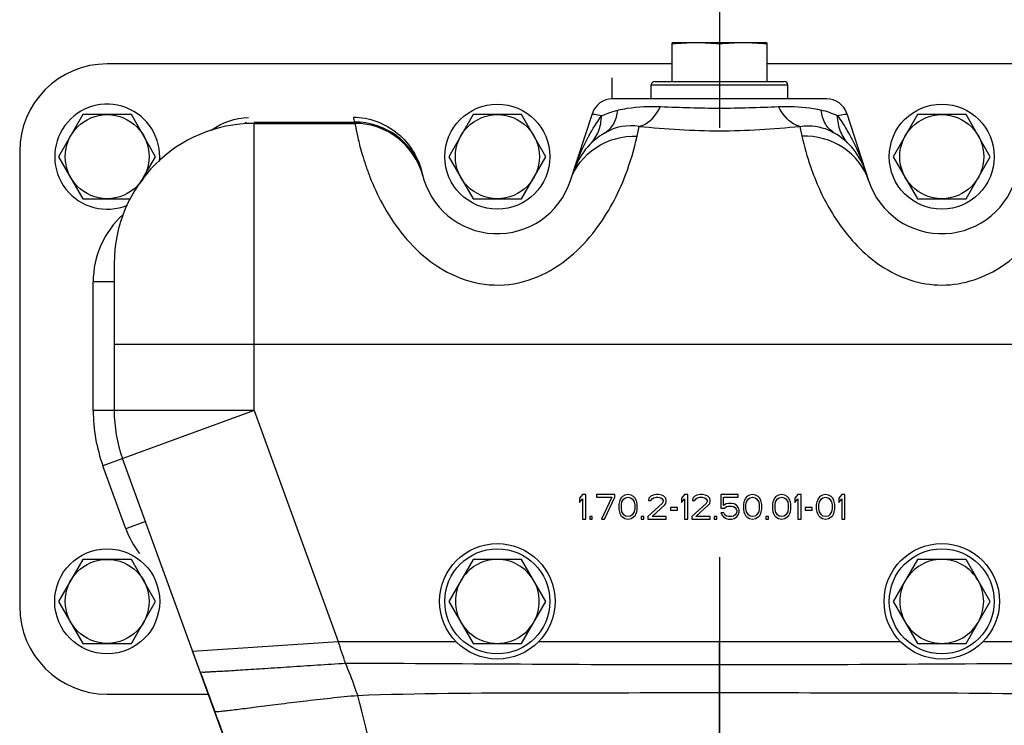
# Model space of a CAD drawing. Header units: millimetres. Extents: x 0 to 1189, y 0 to 841.
# Tile 197 of 217: x 978.99 to 990.25, y 564.41 to 572.47. Entities that reach past the tile are written whole.
import ezdxf

# ---------------------------------------------------------------- set-up
doc = ezdxf.new("R2010")
doc.units = ezdxf.units.MM
doc.header["$LTSCALE"] = 65.395
doc.linetypes.add('CENTER', pattern=[0.6, 0.375, -0.075, 0.075, -0.075])
for name, color, linetype in [('1707_125001_01_PBL602', 7, 'CONTINUOUS'), ('1907_734000_04_SIMPLE1_C_ABL862', 7, 'CONTINUOUS'), ('1907_734000_04_SIMPLE1_T1_C_PBL863', 7, 'CONTINUOUS'), ('1947_122000_06_SIMPLE1_B_ABL639', 7, 'CONTINUOUS'), ('1947_122000_06_SIMPLE1_T1_B_PBL640', 7, 'CONTINUOUS'), ('32007_040000_TLKGS_KS_V_ABL852', 7, 'CONTINUOUS'), ('32007_041000_TLKGS_KS_V_ABL853', 7, 'CONTINUOUS'), ('32087_000000_TLKGS_MARKETING_ABL636', 7, 'CONTINUOUS'), ('32087_030000_TLKGS_V_ABL637', 7, 'CONTINUOUS'), ('32087_100000_TLKGS_V_ABL638', 7, 'CONTINUOUS'), ('8M32E_GENSET_VERROHRUNG_ABL518', 7, 'CONTINUOUS'), ('D910-G1A_PBL660', 7, 'CONTINUOUS'), ('D931_1-M16X170_PBL650', 7, 'CONTINUOUS'), ('D931_1-M16X170_PBL651', 7, 'CONTINUOUS'), ('D933-M16X40_PBL649', 7, 'CONTINUOUS'), ('D933-M16X40_PBL657', 7, 'CONTINUOUS'), ('D933-M16X40_PBL658', 7, 'CONTINUOUS'), ('D933-M16X40_PBL659', 7, 'CONTINUOUS'), ('links_3_VBL515', 7, 'CONTINUOUS'), ('N6003-17X30-5_PBL2187', 7, 'CONTINUOUS'), ('N6003-17X30-5_PBL2188', 7, 'CONTINUOUS'), ('N6003-17X30-5_PBL2189', 7, 'CONTINUOUS'), ('N6003-17X30-5_PBL2192', 7, 'CONTINUOUS'), ('N6003-18_5X30-8_PBL2190', 7, 'CONTINUOUS'), ('N6003-18_5X30-8_PBL2191', 7, 'CONTINUOUS')]:
    doc.layers.add(name, color=color, linetype=linetype)

# ---------------------------------------------------------------- blocks, each defined once
blk = doc.blocks.new('1707_125001_01_PBL602', base_point=(986.096, 565.681))
at = {"layer": '1707_125001_01_PBL602', "color": 9, "linetype": 'Continuous'}
for p, q in [((985.767, 571.561), (985.767, 571.801)), ((981.673, 571.296), (982.819, 571.296)), ((981.673, 568), (981.673, 571.281)), ((986.05, 571.135), (986.075, 571.247)), ((987.91, 571.247), (987.935, 571.135)), ((980.073, 569.47), (979.833, 569.47)), ((979.833, 568), (979.833, 569.47)), ((980.073, 568.761), (991.473, 568.761)), ((981.673, 568), (979.833, 568)), ((981.673, 568), (979.943, 567.371)), ((981.673, 568), (982.633, 565.361)), ((980.206, 566.65), (979.943, 567.371)), ((980.431, 566.733), (980.206, 566.65)), ((980.97, 565.251), (982.633, 565.361)), ((982.633, 565.361), (983.979, 565.361)), ((984.926, 565.361), (989.059, 565.361)), ((986.993, 560.441), (986.993, 565.361)), ((990.006, 565.361), (991.352, 565.361)), ((981.22, 564.565), (981.224, 564.561))]:
    blk.add_line(p, q, dxfattribs=at)
at = {"layer": '1707_125001_01_PBL602', "color": 7, "linetype": 'Continuous'}
for p, q in [((988.218, 571.561), (985.767, 571.561)), ((985.289, 570.629), (985.539, 571.395)), ((988.446, 571.395), (988.696, 570.629)), ((981.673, 571.281), (982.826, 571.281)), ((983.594, 570.708), (983.597, 570.695)), ((983.6, 570.681), (983.6, 570.681)), ((980.073, 569.681), (980.073, 568)), ((982.211, 561.844), (980.169, 567.453)), ((985.428, 567.041), (985.393, 566.999)), ((985.463, 567.041), (985.428, 567.041)), ((985.463, 566.761), (985.463, 567.041)), ((985.795, 567.041), (985.585, 567.041)), ((985.585, 567.041), (985.585, 567.011)), ((985.795, 567.011), (985.795, 567.041)), ((985.912, 567.035), (985.883, 567.017)), ((985.947, 567.041), (985.912, 567.035)), ((985.982, 567.035), (985.947, 567.041)), ((986.011, 567.017), (985.982, 567.035)), ((986.233, 567.035), (986.209, 567.023)), ((986.273, 567.041), (986.233, 567.035)), ((986.297, 567.041), (986.273, 567.041)), ((986.332, 567.035), (986.297, 567.041)), ((986.355, 567.023), (986.332, 567.035)), ((986.594, 567.041), (986.559, 566.999)), ((986.629, 567.041), (986.594, 567.041)), ((986.629, 566.761), (986.629, 567.041)), ((986.734, 567.035), (986.711, 567.023)), ((986.775, 567.041), (986.734, 567.035)), ((986.798, 567.041), (986.775, 567.041)), ((986.833, 567.035), (986.798, 567.041)), ((986.857, 567.023), (986.833, 567.035)), ((987.207, 567.041), (987.008, 567.041)), ((987.008, 567.041), (987.008, 566.886)), ((987.207, 567.011), (987.207, 567.041)), ((987.335, 567.035), (987.306, 567.017)), ((987.37, 567.041), (987.335, 567.035)), ((987.405, 567.035), (987.37, 567.041)), ((987.434, 567.017), (987.405, 567.035)), ((987.668, 567.035), (987.638, 567.017)), ((987.703, 567.041), (987.668, 567.035)), ((987.738, 567.035), (987.703, 567.041)), ((987.767, 567.017), (987.738, 567.035)), ((987.889, 567.041), (987.854, 566.999)), ((987.924, 567.041), (987.889, 567.041)), ((987.924, 566.761), (987.924, 567.041)), ((988.169, 567.035), (988.14, 567.017)), ((988.204, 567.041), (988.169, 567.035)), ((988.239, 567.035), (988.204, 567.041)), ((988.268, 567.017), (988.239, 567.035)), ((988.391, 567.041), (988.356, 566.999)), ((988.426, 567.041), (988.391, 567.041)), ((988.426, 566.761), (988.426, 567.041)), ((985.393, 566.999), (985.393, 566.951)), ((985.393, 566.951), (985.428, 566.993)), ((985.428, 566.993), (985.428, 566.761)), ((985.585, 567.011), (985.76, 567.011)), ((985.76, 567.011), (985.643, 566.761)), ((985.678, 566.761), (985.795, 567.011)), ((985.848, 566.957), (985.842, 566.928)), ((985.842, 566.928), (985.842, 566.874)), ((985.853, 566.975), (985.848, 566.957)), ((985.865, 566.999), (985.853, 566.975)), ((985.883, 567.017), (985.865, 566.999)), ((985.871, 566.922), (985.877, 566.957)), ((985.871, 566.88), (985.871, 566.922)), ((985.877, 566.957), (985.9, 566.993)), ((985.9, 566.993), (985.918, 567.005)), ((985.918, 567.005), (985.947, 567.011)), ((985.947, 567.011), (985.976, 567.005)), ((985.976, 567.005), (985.993, 566.993)), ((985.993, 566.993), (986.017, 566.957)), ((986.028, 566.999), (986.011, 567.017)), ((986.017, 566.957), (986.023, 566.922)), ((986.023, 566.922), (986.023, 566.88)), ((986.04, 566.975), (986.028, 566.999)), ((986.046, 566.957), (986.04, 566.975)), ((986.052, 566.928), (986.046, 566.957)), ((986.052, 566.874), (986.052, 566.928)), ((986.338, 566.939), (986.174, 566.791)), ((986.186, 566.999), (986.18, 566.975)), ((986.18, 566.975), (986.209, 566.975)), ((986.209, 567.023), (986.186, 566.999)), ((986.209, 566.975), (986.221, 566.993)), ((986.221, 566.993), (986.238, 567.005)), ((986.221, 566.791), (986.367, 566.922)), ((986.238, 567.005), (986.268, 567.011)), ((986.268, 567.011), (986.291, 567.011)), ((986.291, 567.011), (986.32, 567.005)), ((986.32, 567.005), (986.338, 566.993)), ((986.338, 566.993), (986.349, 566.975)), ((986.349, 566.963), (986.338, 566.939)), ((986.349, 566.975), (986.349, 566.963)), ((986.378, 566.999), (986.355, 567.023)), ((986.367, 566.922), (986.378, 566.939)), ((986.384, 566.975), (986.378, 566.999)), ((986.378, 566.939), (986.384, 566.963)), ((986.384, 566.963), (986.384, 566.975)), ((986.559, 566.999), (986.559, 566.951)), ((986.559, 566.951), (986.594, 566.993)), ((986.594, 566.993), (986.594, 566.761)), ((986.839, 566.939), (986.676, 566.791)), ((986.688, 566.999), (986.682, 566.975)), ((986.682, 566.975), (986.711, 566.975)), ((986.711, 567.023), (986.688, 566.999)), ((986.711, 566.975), (986.723, 566.993)), ((986.723, 566.993), (986.74, 567.005)), ((986.723, 566.791), (986.868, 566.922)), ((986.74, 567.005), (986.769, 567.011)), ((986.769, 567.011), (986.793, 567.011)), ((986.793, 567.011), (986.822, 567.005)), ((986.822, 567.005), (986.839, 566.993)), ((986.839, 566.993), (986.851, 566.975)), ((986.851, 566.963), (986.839, 566.939)), ((986.851, 566.975), (986.851, 566.963)), ((986.88, 566.999), (986.857, 567.023)), ((986.868, 566.922), (986.88, 566.939)), ((986.886, 566.975), (986.88, 566.999)), ((986.88, 566.939), (986.886, 566.963)), ((986.886, 566.963), (986.886, 566.975)), ((987.038, 567.011), (987.207, 567.011)), ((987.038, 566.916), (987.038, 567.011)), ((987.067, 566.934), (987.038, 566.916)), ((987.096, 566.939), (987.067, 566.934)), ((987.131, 566.939), (987.096, 566.939)), ((987.16, 566.934), (987.131, 566.939)), ((987.189, 566.916), (987.16, 566.934)), ((987.207, 566.892), (987.189, 566.916)), ((987.271, 566.957), (987.265, 566.928)), ((987.265, 566.928), (987.265, 566.874)), ((987.277, 566.975), (987.271, 566.957)), ((987.288, 566.999), (987.277, 566.975)), ((987.306, 567.017), (987.288, 566.999)), ((987.294, 566.922), (987.3, 566.957)), ((987.294, 566.88), (987.294, 566.922)), ((987.3, 566.957), (987.323, 566.993)), ((987.323, 566.993), (987.341, 567.005)), ((987.341, 567.005), (987.37, 567.011)), ((987.37, 567.011), (987.399, 567.005)), ((987.399, 567.005), (987.417, 566.993)), ((987.417, 566.993), (987.44, 566.957)), ((987.452, 566.999), (987.434, 567.017)), ((987.44, 566.957), (987.446, 566.922)), ((987.446, 566.922), (987.446, 566.88)), ((987.463, 566.975), (987.452, 566.999)), ((987.469, 566.957), (987.463, 566.975)), ((987.475, 566.928), (987.469, 566.957)), ((987.475, 566.874), (987.475, 566.928)), ((987.603, 566.957), (987.598, 566.928)), ((987.598, 566.928), (987.598, 566.874)), ((987.609, 566.975), (987.603, 566.957)), ((987.621, 566.999), (987.609, 566.975)), ((987.638, 567.017), (987.621, 566.999)), ((987.627, 566.922), (987.633, 566.957)), ((987.627, 566.88), (987.627, 566.922)), ((987.633, 566.957), (987.656, 566.993)), ((987.656, 566.993), (987.673, 567.005)), ((987.673, 567.005), (987.703, 567.011)), ((987.703, 567.011), (987.732, 567.005)), ((987.732, 567.005), (987.749, 566.993)), ((987.749, 566.993), (987.773, 566.957)), ((987.784, 566.999), (987.767, 567.017)), ((987.773, 566.957), (987.778, 566.922)), ((987.778, 566.922), (987.778, 566.88)), ((987.796, 566.975), (987.784, 566.999)), ((987.802, 566.957), (987.796, 566.975)), ((987.808, 566.928), (987.802, 566.957)), ((987.808, 566.874), (987.808, 566.928)), ((987.854, 566.999), (987.854, 566.951)), ((987.854, 566.951), (987.889, 566.993)), ((987.889, 566.993), (987.889, 566.761)), ((988.105, 566.957), (988.099, 566.928)), ((988.099, 566.928), (988.099, 566.874)), ((988.111, 566.975), (988.105, 566.957)), ((988.123, 566.999), (988.111, 566.975)), ((988.14, 567.017), (988.123, 566.999)), ((988.128, 566.922), (988.134, 566.957)), ((988.128, 566.88), (988.128, 566.922)), ((988.134, 566.957), (988.158, 566.993)), ((988.158, 566.993), (988.175, 567.005)), ((988.175, 567.005), (988.204, 567.011)), ((988.204, 567.011), (988.233, 567.005)), ((988.233, 567.005), (988.251, 566.993)), ((988.251, 566.993), (988.274, 566.957)), ((988.286, 566.999), (988.268, 567.017)), ((988.274, 566.957), (988.28, 566.922)), ((988.28, 566.922), (988.28, 566.88)), ((988.298, 566.975), (988.286, 566.999)), ((988.303, 566.957), (988.298, 566.975)), ((988.309, 566.928), (988.303, 566.957)), ((988.309, 566.874), (988.309, 566.928)), ((988.356, 566.999), (988.356, 566.951)), ((988.356, 566.951), (988.391, 566.993)), ((988.391, 566.993), (988.391, 566.761)), ((985.842, 566.874), (985.848, 566.844)), ((985.848, 566.844), (985.853, 566.826)), ((985.853, 566.826), (985.865, 566.802)), ((985.865, 566.802), (985.883, 566.785)), ((985.877, 566.844), (985.871, 566.88)), ((985.9, 566.808), (985.877, 566.844)), ((985.918, 566.796), (985.9, 566.808)), ((985.993, 566.808), (985.976, 566.796)), ((986.017, 566.844), (985.993, 566.808)), ((986.011, 566.785), (986.028, 566.802)), ((986.023, 566.88), (986.017, 566.844)), ((986.028, 566.802), (986.04, 566.826)), ((986.04, 566.826), (986.046, 566.844)), ((986.046, 566.844), (986.052, 566.874)), ((986.513, 566.892), (986.431, 566.892)), ((986.431, 566.892), (986.431, 566.862)), ((986.431, 566.862), (986.513, 566.862)), ((986.513, 566.862), (986.513, 566.892)), ((987.008, 566.886), (987.049, 566.886)), ((987.043, 566.832), (987.008, 566.832)), ((987.008, 566.832), (987.02, 566.808)), ((987.02, 566.808), (987.038, 566.785)), ((987.055, 566.808), (987.043, 566.832)), ((987.049, 566.886), (987.073, 566.904)), ((987.073, 566.796), (987.055, 566.808)), ((987.073, 566.904), (987.096, 566.91)), ((987.096, 566.91), (987.131, 566.91)), ((987.131, 566.91), (987.154, 566.904)), ((987.154, 566.904), (987.172, 566.892)), ((987.172, 566.808), (987.154, 566.796)), ((987.172, 566.892), (987.183, 566.874)), ((987.183, 566.826), (987.172, 566.808)), ((987.183, 566.874), (987.189, 566.856)), ((987.189, 566.844), (987.183, 566.826)), ((987.189, 566.856), (987.189, 566.844)), ((987.189, 566.785), (987.207, 566.808)), ((987.218, 566.862), (987.207, 566.892)), ((987.207, 566.808), (987.218, 566.838)), ((987.218, 566.838), (987.218, 566.862)), ((987.265, 566.874), (987.271, 566.844)), ((987.271, 566.844), (987.277, 566.826)), ((987.277, 566.826), (987.288, 566.802)), ((987.288, 566.802), (987.306, 566.785)), ((987.3, 566.844), (987.294, 566.88)), ((987.323, 566.808), (987.3, 566.844)), ((987.341, 566.796), (987.323, 566.808)), ((987.417, 566.808), (987.399, 566.796)), ((987.44, 566.844), (987.417, 566.808)), ((987.434, 566.785), (987.452, 566.802)), ((987.446, 566.88), (987.44, 566.844)), ((987.452, 566.802), (987.463, 566.826)), ((987.463, 566.826), (987.469, 566.844)), ((987.469, 566.844), (987.475, 566.874)), ((987.598, 566.874), (987.603, 566.844)), ((987.603, 566.844), (987.609, 566.826)), ((987.609, 566.826), (987.621, 566.802)), ((987.621, 566.802), (987.638, 566.785)), ((987.633, 566.844), (987.627, 566.88)), ((987.656, 566.808), (987.633, 566.844)), ((987.673, 566.796), (987.656, 566.808)), ((987.749, 566.808), (987.732, 566.796)), ((987.773, 566.844), (987.749, 566.808)), ((987.767, 566.785), (987.784, 566.802)), ((987.778, 566.88), (987.773, 566.844)), ((987.784, 566.802), (987.796, 566.826)), ((987.796, 566.826), (987.802, 566.844)), ((987.802, 566.844), (987.808, 566.874)), ((988.053, 566.892), (987.971, 566.892)), ((987.971, 566.892), (987.971, 566.862)), ((987.971, 566.862), (988.053, 566.862)), ((988.053, 566.862), (988.053, 566.892)), ((988.099, 566.874), (988.105, 566.844)), ((988.105, 566.844), (988.111, 566.826)), ((988.111, 566.826), (988.123, 566.802)), ((988.123, 566.802), (988.14, 566.785)), ((988.134, 566.844), (988.128, 566.88)), ((988.158, 566.808), (988.134, 566.844)), ((988.175, 566.796), (988.158, 566.808)), ((988.251, 566.808), (988.233, 566.796)), ((988.274, 566.844), (988.251, 566.808)), ((988.268, 566.785), (988.286, 566.802)), ((988.28, 566.88), (988.274, 566.844)), ((988.286, 566.802), (988.298, 566.826)), ((988.298, 566.826), (988.303, 566.844)), ((988.303, 566.844), (988.309, 566.874)), ((985.428, 566.761), (985.463, 566.761)), ((985.538, 566.791), (985.509, 566.791)), ((985.509, 566.791), (985.509, 566.761)), ((985.509, 566.761), (985.538, 566.761)), ((985.538, 566.761), (985.538, 566.791)), ((985.643, 566.761), (985.678, 566.761)), ((985.883, 566.785), (985.912, 566.767)), ((985.912, 566.767), (985.947, 566.761)), ((985.947, 566.791), (985.918, 566.796)), ((985.976, 566.796), (985.947, 566.791)), ((985.947, 566.761), (985.982, 566.767)), ((985.982, 566.767), (986.011, 566.785)), ((986.128, 566.791), (986.098, 566.791)), ((986.098, 566.791), (986.098, 566.761)), ((986.098, 566.761), (986.128, 566.761)), ((986.128, 566.761), (986.128, 566.791)), ((986.174, 566.791), (986.174, 566.761)), ((986.174, 566.761), (986.384, 566.761)), ((986.384, 566.791), (986.221, 566.791)), ((986.384, 566.761), (986.384, 566.791)), ((986.594, 566.761), (986.629, 566.761)), ((986.676, 566.791), (986.676, 566.761)), ((986.676, 566.761), (986.886, 566.761)), ((986.886, 566.791), (986.723, 566.791)), ((986.886, 566.761), (986.886, 566.791)), ((986.962, 566.791), (986.933, 566.791)), ((986.933, 566.791), (986.933, 566.761)), ((986.933, 566.761), (986.962, 566.761)), ((986.962, 566.761), (986.962, 566.791)), ((987.038, 566.785), (987.067, 566.767)), ((987.067, 566.767), (987.096, 566.761)), ((987.096, 566.791), (987.073, 566.796)), ((987.131, 566.791), (987.096, 566.791)), ((987.096, 566.761), (987.131, 566.761)), ((987.154, 566.796), (987.131, 566.791)), ((987.131, 566.761), (987.16, 566.767)), ((987.16, 566.767), (987.189, 566.785)), ((987.306, 566.785), (987.335, 566.767)), ((987.335, 566.767), (987.37, 566.761)), ((987.37, 566.791), (987.341, 566.796)), ((987.399, 566.796), (987.37, 566.791)), ((987.37, 566.761), (987.405, 566.767)), ((987.405, 566.767), (987.434, 566.785)), ((987.551, 566.791), (987.522, 566.791)), ((987.522, 566.791), (987.522, 566.761)), ((987.522, 566.761), (987.551, 566.761)), ((987.551, 566.761), (987.551, 566.791)), ((987.638, 566.785), (987.668, 566.767)), ((987.668, 566.767), (987.703, 566.761)), ((987.703, 566.791), (987.673, 566.796)), ((987.732, 566.796), (987.703, 566.791)), ((987.703, 566.761), (987.738, 566.767)), ((987.738, 566.767), (987.767, 566.785)), ((987.889, 566.761), (987.924, 566.761)), ((988.14, 566.785), (988.169, 566.767)), ((988.169, 566.767), (988.204, 566.761)), ((988.204, 566.791), (988.175, 566.796)), ((988.233, 566.796), (988.204, 566.791)), ((988.204, 566.761), (988.239, 566.767)), ((988.239, 566.767), (988.268, 566.785)), ((988.391, 566.761), (988.426, 566.761)), ((981.057, 565.014), (980.97, 565.251)), ((981.056, 565.016), (981.057, 565.014))]:
    blk.add_line(p, q, dxfattribs=at)
for centre in [(984.453, 565.821), (989.533, 565.821)]:
    blk.add_circle(centre, 0.66, dxfattribs=at)
for centre, radius, start, end in [((985.767, 571.321), 0.24, 90, 161.9852), ((988.218, 571.321), 0.24, 18.0148, 90), ((981.673, 569.681), 1.6, 90, 180), ((981.65, 570.54), 0.813, 125.1707, 125.5994), ((982.826, 570.481), 0.8, 14.4775, 90), ((986.083, 570.481), 0.8, 119.8602, 161.9852), ((987.902, 570.481), 0.8, 18.0148, 60.1398), ((984.453, 570.901), 0.88, 192.6834, 341.9852), ((989.533, 570.901), 0.88, 198.0148, 347.3166), ((981.673, 568), 1.6, 180, 200)]:
    blk.add_arc(centre, radius, start, end, dxfattribs=at)
at = {"layer": '1707_125001_01_PBL602', "color": 9, "linetype": 'Continuous'}
for centre, radius, start, end in [((987.854, 570.249), 1.221, 66.4555, 75.7602), ((984.453, 571.689), 1.68, 191.5769, 193.5207), ((985.982, 570.656), 0.598, 81.0412, 119.8686), ((980.873, 569.47), 1.04, 132.1733, 180), ((981.673, 568), 1.84, 180, 200), ((981.183, 567.006), 1.04, 200, 217.885), ((970.34, 561.032), 13.033, 18.2576, 19.3993), ((1086.594, 603.645), 112.385, 200.10488, 200.35107)]:
    blk.add_arc(centre, radius, start, end, dxfattribs=at)
for points, knots in [([(985.643, 571.368), (985.656, 571.374), (985.717, 571.399), (985.78, 571.419), (985.83, 571.432)], [0, 0, 0, 0, 0.211111, 1, 1, 1, 1]), ([(985.684, 571.175), (985.725, 571.198), (985.798, 571.277), (985.824, 571.378), (985.83, 571.432)], [0, 0, 0, 0, 0.46334, 1, 1, 1, 1]), ([(985.83, 571.432), (985.866, 571.441), (986.027, 571.473), (986.192, 571.478), (986.319, 571.473)], [0, 0, 0, 0, 0.224552, 1, 1, 1, 1]), ([(986.075, 571.247), (986.098, 571.252), (986.204, 571.297), (986.277, 571.394), (986.319, 571.473)], [0, 0, 0, 0, 0.21247, 1, 1, 1, 1]), ([(986.319, 571.473), (986.544, 571.464), (986.993, 571.448), (987.441, 571.464), (987.666, 571.473)], [0, 0, 0, 0, 0.5, 1, 1, 1, 1]), ([(987.666, 571.473), (987.711, 571.475), (987.874, 571.477), (988.039, 571.462), (988.155, 571.432)], [0, 0, 0, 0, 0.273728, 1, 1, 1, 1]), ([(987.91, 571.247), (987.887, 571.252), (987.781, 571.297), (987.708, 571.394), (987.666, 571.473)], [0, 0, 0, 0, 0.21247, 1, 1, 1, 1]), ([(988.301, 571.175), (988.26, 571.198), (988.187, 571.277), (988.161, 571.378), (988.155, 571.432)], [0, 0, 0, 0, 0.46334, 1, 1, 1, 1]), ([(985.322, 570.728), (985.34, 570.783), (985.422, 571.008), (985.537, 571.221), (985.643, 571.368)], [0, 0, 0, 0, 0.241557, 1, 1, 1, 1]), ([(985.514, 571.044), (985.555, 571.085), (985.621, 571.188), (985.642, 571.307), (985.643, 571.368)], [0, 0, 0, 0, 0.487644, 1, 1, 1, 1]), ([(985.643, 571.368), (985.616, 571.371), (985.581, 571.378), (985.548, 571.384), (985.538, 571.392), (985.539, 571.395)], [0, 0, 0, 0, 0.739707, 0.924265, 1, 1, 1, 1]), ([(988.446, 571.395), (988.447, 571.392), (988.437, 571.384), (988.404, 571.378), (988.369, 571.371), (988.342, 571.368)], [0, 0, 0, 0, 0.075735, 0.260293, 1, 1, 1, 1]), ([(988.342, 571.368), (988.378, 571.318), (988.509, 571.117), (988.609, 570.897), (988.663, 570.728)], [0, 0, 0, 0, 0.259843, 1, 1, 1, 1]), ([(988.471, 571.044), (988.43, 571.085), (988.364, 571.188), (988.343, 571.307), (988.342, 571.368)], [0, 0, 0, 0, 0.487644, 1, 1, 1, 1]), ([(981.581, 571.293), (981.577, 571.289), (981.571, 571.285), (981.567, 571.277), (981.565, 571.277)], [0, 0, 0, 0, 0.740777, 1, 1, 1, 1]), ([(983.597, 570.695), (983.557, 570.863), (983.352, 571.181), (982.993, 571.297), (982.819, 571.296)], [0, 0, 0, 0, 0.497551, 1, 1, 1, 1]), ([(982.819, 571.296), (982.821, 571.292), (982.824, 571.289), (982.824, 571.281), (982.826, 571.281)], [0, 0, 0, 0, 0.74802, 1, 1, 1, 1]), ([(982.826, 571.281), (982.825, 571.281), (982.828, 571.275), (982.827, 571.27), (982.831, 571.256), (982.835, 571.23), (982.844, 571.184), (982.859, 571.114), (982.88, 571.026), (982.909, 570.921), (982.948, 570.799), (983.017, 570.608), (983.139, 570.343), (983.348, 570.02), (983.641, 569.716), (984.024, 569.488), (984.474, 569.404), (984.92, 569.503), (985.294, 569.742), (985.654, 570.13), (985.906, 570.609), (986.017, 570.985), (986.05, 571.135)], [0, 0, 0, 0, 0.000498, 0.00199, 0.004474, 0.007947, 0.017837, 0.031601, 0.049155, 0.070391, 0.095165, 0.123297, 0.18865, 0.263996, 0.346127, 0.43178, 0.51858, 0.605338, 0.69079, 0.772442, 0.910953, 1, 1, 1, 1]), ([(986.075, 571.247), (986.38, 571.219), (986.993, 571.175), (987.605, 571.219), (987.91, 571.247)], [0, 0, 0, 0, 0.5, 1, 1, 1, 1]), ([(987.91, 571.247), (987.944, 571.252), (988.078, 571.262), (988.215, 571.224), (988.301, 571.175)], [0, 0, 0, 0, 0.259264, 1, 1, 1, 1]), ([(985.289, 570.629), (985.338, 570.778), (985.552, 571.055), (985.887, 571.141), (986.05, 571.135)], [0, 0, 0, 0, 0.490535, 1, 1, 1, 1]), ([(988.696, 570.629), (988.647, 570.778), (988.433, 571.055), (988.098, 571.141), (987.935, 571.135)], [0, 0, 0, 0, 0.490535, 1, 1, 1, 1]), ([(987.935, 571.135), (987.961, 571.017), (988.043, 570.725), (988.26, 570.24), (988.595, 569.814), (988.99, 569.548), (989.346, 569.429), (989.725, 569.43), (990.193, 569.588), (990.633, 569.979), (990.935, 570.499), (991.054, 570.84), (991.094, 570.988)], [0, 0, 0, 0, 0.074352, 0.187092, 0.326501, 0.40172, 0.478186, 0.554955, 0.63141, 0.778044, 0.905753, 1, 1, 1, 1]), ([(981.057, 565.014), (981.058, 565.011), (981.072, 565.016), (981.093, 565.012), (981.134, 565.016), (981.188, 565.018), (981.257, 565.022), (981.377, 565.028), (981.558, 565.04), (981.808, 565.056), (982.092, 565.075), (982.399, 565.095), (982.61, 565.108), (982.717, 565.115)], [0, 0, 0, 0, 0.004964, 0.019242, 0.042861, 0.075679, 0.117478, 0.167885, 0.2926, 0.444916, 0.618551, 0.806187, 1, 1, 1, 1]), ([(982.857, 564.747), (982.846, 564.777), (982.803, 564.901), (982.756, 565.024), (982.717, 565.115)], [0, 0, 0, 0, 0.245606, 1, 1, 1, 1]), ([(982.717, 565.115), (983.429, 565.115), (984.854, 565.103), (986.279, 565.098), (986.993, 565.098)], [0, 0, 0, 0, 0.499582, 1, 1, 1, 1]), ([(986.993, 565.098), (987.706, 565.098), (989.131, 565.103), (990.556, 565.115), (991.268, 565.115)], [0, 0, 0, 0, 0.500418, 1, 1, 1, 1]), ([(982.857, 564.747), (983.543, 564.773), (984.922, 564.778), (986.301, 564.778), (986.993, 564.778)], [0, 0, 0, 0, 0.498357, 1, 1, 1, 1]), ([(986.993, 564.778), (987.684, 564.778), (989.063, 564.778), (990.442, 564.773), (991.128, 564.747)], [0, 0, 0, 0, 0.501643, 1, 1, 1, 1]), ([(981.224, 564.561), (981.227, 564.56), (981.237, 564.562), (981.26, 564.562), (981.297, 564.567), (981.349, 564.572), (981.416, 564.58), (981.533, 564.594), (981.712, 564.617), (981.959, 564.648), (982.345, 564.696), (982.649, 564.729), (982.857, 564.747)], [0, 0, 0, 0, 0.005096, 0.018905, 0.041699, 0.073576, 0.114535, 0.164364, 0.289132, 0.443108, 0.619056, 1, 1, 1, 1]), ([(983.38, 561.798), (983.314, 562.291), (983.187, 563.281), (982.987, 564.262), (982.857, 564.747)], [0, 0, 0, 0, 0.497379, 1, 1, 1, 1]), ([(982.246, 561.841), (982.161, 562.067), (981.82, 562.974), (981.477, 563.879), (981.224, 564.561)], [0, 0, 0, 0, 0.249545, 1, 1, 1, 1])]:
    blk.add_open_spline(points, degree=3, knots=knots, dxfattribs=at)
at = {"layer": '1707_125001_01_PBL602', "color": 7, "linetype": 'Continuous'}
blk.add_open_spline([(981.182, 571.205), (981.305, 571.291), (981.458, 571.344), (981.608, 571.35)], degree=3, dxfattribs=at)
blk.add_open_spline([(982.807, 571.352), (982.986, 571.351), (983.355, 571.218), (983.555, 570.883), (983.594, 570.708)], degree=3, knots=[0, 0, 0, 0, 0.499758, 1, 1, 1, 1], dxfattribs=at)
blk = doc.blocks.new('D933-M16X40_PBL649', base_point=(979.993, 565.821))
at = {"layer": 'D933-M16X40_PBL649', "color": 7, "linetype": 'Continuous'}
for p, q in [((979.715, 566.301), (979.438, 565.821)), ((980.27, 566.301), (979.715, 566.301)), ((980.547, 565.821), (980.27, 566.301)), ((979.438, 565.821), (979.715, 565.341)), ((980.27, 565.341), (980.547, 565.821)), ((979.715, 565.341), (980.27, 565.341))]:
    blk.add_line(p, q, dxfattribs=at)
blk.add_circle((979.993, 565.821), 0.48, dxfattribs=at)
blk = doc.blocks.new('D931_1-M16X170_PBL650', base_point=(984.453, 565.821))
at = {"layer": 'D931_1-M16X170_PBL650', "color": 7, "linetype": 'Continuous'}
for p, q in [((984.175, 566.301), (983.898, 565.821)), ((984.73, 566.301), (984.175, 566.301)), ((985.007, 565.821), (984.73, 566.301)), ((983.898, 565.821), (984.175, 565.341)), ((984.73, 565.341), (985.007, 565.821)), ((984.175, 565.341), (984.73, 565.341))]:
    blk.add_line(p, q, dxfattribs=at)
for points in [[(984.453, 566.301), (984.37, 566.301), (984.201, 566.256), (984.078, 566.132), (984.037, 566.061)], [(984.868, 566.061), (984.827, 566.132), (984.704, 566.256), (984.535, 566.301), (984.453, 566.301)], [(984.037, 566.061), (983.996, 565.989), (983.95, 565.821), (983.996, 565.652), (984.037, 565.581)], [(984.868, 565.581), (984.909, 565.652), (984.955, 565.821), (984.909, 565.989), (984.868, 566.061)]]:
    blk.add_open_spline(points, degree=3, dxfattribs=at)
for points, knots in [([(984.037, 565.581), (984.078, 565.509), (984.201, 565.386), (984.37, 565.341), (984.453, 565.341)], [0, 0, 0, 0, 0.499986, 1, 1, 1, 1]), ([(984.453, 565.341), (984.535, 565.341), (984.704, 565.386), (984.827, 565.509), (984.868, 565.581)], [0, 0, 0, 0, 0.500014, 1, 1, 1, 1])]:
    blk.add_open_spline(points, degree=3, knots=knots, dxfattribs=at)
blk = doc.blocks.new('D931_1-M16X170_PBL651', base_point=(989.533, 565.821))
at = {"layer": 'D931_1-M16X170_PBL651', "color": 7, "linetype": 'Continuous'}
for p, q in [((989.255, 566.301), (988.978, 565.821)), ((989.81, 566.301), (989.255, 566.301)), ((990.087, 565.821), (989.81, 566.301)), ((988.978, 565.821), (989.255, 565.341)), ((989.81, 565.341), (990.087, 565.821)), ((989.255, 565.341), (989.81, 565.341))]:
    blk.add_line(p, q, dxfattribs=at)
for points in [[(989.533, 566.301), (989.45, 566.301), (989.281, 566.256), (989.158, 566.132), (989.117, 566.061)], [(989.948, 566.061), (989.907, 566.132), (989.784, 566.256), (989.615, 566.301), (989.533, 566.301)], [(989.117, 566.061), (989.076, 565.989), (989.03, 565.821), (989.076, 565.652), (989.117, 565.581)], [(989.948, 565.581), (989.989, 565.652), (990.035, 565.821), (989.989, 565.989), (989.948, 566.061)]]:
    blk.add_open_spline(points, degree=3, dxfattribs=at)
for points, knots in [([(989.117, 565.581), (989.158, 565.509), (989.281, 565.386), (989.45, 565.341), (989.533, 565.341)], [0, 0, 0, 0, 0.499986, 1, 1, 1, 1]), ([(989.533, 565.341), (989.615, 565.341), (989.784, 565.386), (989.907, 565.509), (989.948, 565.581)], [0, 0, 0, 0, 0.500014, 1, 1, 1, 1])]:
    blk.add_open_spline(points, degree=3, knots=knots, dxfattribs=at)
blk = doc.blocks.new('D933-M16X40_PBL657', base_point=(979.993, 570.901))
at = {"layer": 'D933-M16X40_PBL657', "color": 7, "linetype": 'Continuous'}
for p, q in [((979.715, 571.381), (979.438, 570.901)), ((980.27, 571.381), (979.715, 571.381)), ((980.547, 570.901), (980.27, 571.381)), ((979.438, 570.901), (979.715, 570.421)), ((980.402, 570.65), (980.547, 570.901)), ((979.715, 570.421), (980.255, 570.421))]:
    blk.add_line(p, q, dxfattribs=at)
blk.add_circle((979.993, 570.901), 0.48, dxfattribs=at)
blk = doc.blocks.new('D933-M16X40_PBL658', base_point=(984.453, 570.901))
at = {"layer": 'D933-M16X40_PBL658', "color": 7, "linetype": 'Continuous'}
for p, q in [((984.175, 571.381), (983.898, 570.901)), ((984.73, 571.381), (984.175, 571.381)), ((985.007, 570.901), (984.73, 571.381)), ((983.898, 570.901), (984.175, 570.421)), ((984.73, 570.421), (985.007, 570.901)), ((984.175, 570.421), (984.73, 570.421))]:
    blk.add_line(p, q, dxfattribs=at)
blk.add_circle((984.453, 570.901), 0.48, dxfattribs=at)
blk = doc.blocks.new('D933-M16X40_PBL659', base_point=(989.533, 570.901))
at = {"layer": 'D933-M16X40_PBL659', "color": 7, "linetype": 'Continuous'}
for p, q in [((989.255, 571.381), (988.978, 570.901)), ((989.81, 571.381), (989.255, 571.381)), ((990.087, 570.901), (989.81, 571.381)), ((988.978, 570.901), (989.255, 570.421)), ((989.81, 570.421), (990.087, 570.901)), ((989.255, 570.421), (989.81, 570.421))]:
    blk.add_line(p, q, dxfattribs=at)
blk.add_circle((989.533, 570.901), 0.48, dxfattribs=at)
blk = doc.blocks.new('D910-G1A_PBL660', base_point=(986.993, 571.881))
at = {"layer": 'D910-G1A_PBL660', "color": 7, "linetype": 'Continuous'}
for p, q in [((987.533, 572.201), (986.453, 572.201)), ((986.453, 571.761), (986.453, 572.201)), ((987.533, 572.201), (987.533, 571.761)), ((986.993, 572.186), (986.993, 571.761)), ((986.253, 571.761), (987.733, 571.761)), ((986.213, 571.561), (986.213, 571.721)), ((987.773, 571.561), (987.773, 571.721))]:
    blk.add_line(p, q, dxfattribs=at)
at = {"layer": 'D910-G1A_PBL660', "color": 9, "linetype": 'Continuous'}
blk.add_line((986.213, 571.721), (987.773, 571.721), dxfattribs=at)
at = {"layer": 'D910-G1A_PBL660', "color": 7, "linetype": 'Continuous'}
for centre, start, end in [((986.253, 571.721), 90, 180), ((987.733, 571.721), 0, 90)]:
    blk.add_arc(centre, 0.04, start, end, dxfattribs=at)
for points in [[(986.723, 572.201), (986.632, 572.201), (986.542, 572.195), (986.453, 572.186)], [(986.993, 572.186), (986.903, 572.195), (986.813, 572.201), (986.723, 572.201)], [(987.263, 572.201), (987.172, 572.201), (987.082, 572.195), (986.993, 572.186)], [(987.533, 572.186), (987.443, 572.195), (987.353, 572.201), (987.263, 572.201)]]:
    blk.add_open_spline(points, degree=3, dxfattribs=at)
blk = doc.blocks.new('N6003-17X30-5_PBL2187', base_point=(980.406, 570.595))
at = {"layer": 'N6003-17X30-5_PBL2187', "color": 7, "linetype": 'Continuous'}
blk.add_arc((979.993, 570.901), 0.6, 354.5811, 292.6006, dxfattribs=at)
blk = doc.blocks.new('N6003-17X30-5_PBL2188', base_point=(979.993, 565.821))
at = {"layer": 'N6003-17X30-5_PBL2188', "color": 7, "linetype": 'Continuous'}
blk.add_circle((979.993, 565.821), 0.6, dxfattribs=at)
blk = doc.blocks.new('N6003-17X30-5_PBL2189', base_point=(984.453, 570.901))
at = {"layer": 'N6003-17X30-5_PBL2189', "color": 7, "linetype": 'Continuous'}
blk.add_circle((984.453, 570.901), 0.6, dxfattribs=at)
blk = doc.blocks.new('N6003-18_5X30-8_PBL2190', base_point=(984.453, 565.821))
at = {"layer": 'N6003-18_5X30-8_PBL2190', "color": 7, "linetype": 'Continuous'}
blk.add_circle((984.453, 565.821), 0.6, dxfattribs=at)
blk = doc.blocks.new('N6003-18_5X30-8_PBL2191', base_point=(989.533, 565.821))
at = {"layer": 'N6003-18_5X30-8_PBL2191', "color": 7, "linetype": 'Continuous'}
blk.add_circle((989.533, 565.821), 0.6, dxfattribs=at)
blk = doc.blocks.new('N6003-17X30-5_PBL2192', base_point=(989.533, 570.901))
at = {"layer": 'N6003-17X30-5_PBL2192', "color": 7, "linetype": 'Continuous'}
blk.add_circle((989.533, 570.901), 0.6, dxfattribs=at)
blk = doc.blocks.new('8M32E_GENSET_VERROHRUNG_ABL518', base_point=(990.793, 602.121))
at = {"layer": '1707_125001_01_PBL602'}
blk.add_blockref('1707_125001_01_PBL602', (986.096, 565.681), dxfattribs=at)
at = {"layer": 'D910-G1A_PBL660'}
blk.add_blockref('D910-G1A_PBL660', (986.993, 571.881), dxfattribs=at)
at = {"layer": 'D931_1-M16X170_PBL650'}
blk.add_blockref('D931_1-M16X170_PBL650', (984.453, 565.821), dxfattribs=at)
at = {"layer": 'D931_1-M16X170_PBL651'}
blk.add_blockref('D931_1-M16X170_PBL651', (989.533, 565.821), dxfattribs=at)
at = {"layer": 'D933-M16X40_PBL649'}
blk.add_blockref('D933-M16X40_PBL649', (979.993, 565.821), dxfattribs=at)
at = {"layer": 'D933-M16X40_PBL657'}
blk.add_blockref('D933-M16X40_PBL657', (979.993, 570.901), dxfattribs=at)
at = {"layer": 'D933-M16X40_PBL658'}
blk.add_blockref('D933-M16X40_PBL658', (984.453, 570.901), dxfattribs=at)
at = {"layer": 'D933-M16X40_PBL659'}
blk.add_blockref('D933-M16X40_PBL659', (989.533, 570.901), dxfattribs=at)
at = {"layer": 'N6003-17X30-5_PBL2187'}
blk.add_blockref('N6003-17X30-5_PBL2187', (980.406, 570.595), dxfattribs=at)
at = {"layer": 'N6003-17X30-5_PBL2188'}
blk.add_blockref('N6003-17X30-5_PBL2188', (979.993, 565.821), dxfattribs=at)
at = {"layer": 'N6003-17X30-5_PBL2189'}
blk.add_blockref('N6003-17X30-5_PBL2189', (984.453, 570.901), dxfattribs=at)
at = {"layer": 'N6003-17X30-5_PBL2192'}
blk.add_blockref('N6003-17X30-5_PBL2192', (989.533, 570.901), dxfattribs=at)
at = {"layer": 'N6003-18_5X30-8_PBL2190'}
blk.add_blockref('N6003-18_5X30-8_PBL2190', (984.453, 565.821), dxfattribs=at)
at = {"layer": 'N6003-18_5X30-8_PBL2191'}
blk.add_blockref('N6003-18_5X30-8_PBL2191', (989.533, 565.821), dxfattribs=at)
blk = doc.blocks.new('1947_122000_06_SIMPLE1_T1_B_PBL640', base_point=(986.046, 573.521))
at = {"layer": '1947_122000_06_SIMPLE1_T1_B_PBL640', "color": 7, "linetype": 'Continuous'}
for p, q in [((986.453, 571.961), (979.993, 571.961)), ((990.924, 571.961), (987.533, 571.961)), ((978.993, 570.961), (978.993, 565.761)), ((979.993, 564.761), (981.149, 564.761))]:
    blk.add_line(p, q, dxfattribs=at)
for centre, start, end in [((979.993, 570.961), 90, 180), ((979.993, 565.761), 180, 270)]:
    blk.add_arc(centre, 1, start, end, dxfattribs=at)
blk = doc.blocks.new('1947_122000_06_SIMPLE1_B_ABL639', base_point=(986.046, 573.521))
at = {"layer": '1947_122000_06_SIMPLE1_T1_B_PBL640'}
blk.add_blockref('1947_122000_06_SIMPLE1_T1_B_PBL640', (986.046, 573.521), dxfattribs=at)
blk = doc.blocks.new('32087_100000_TLKGS_V_ABL638', base_point=(986.07, 611.241))
at = {"layer": '1947_122000_06_SIMPLE1_B_ABL639'}
blk.add_blockref('1947_122000_06_SIMPLE1_B_ABL639', (986.046, 573.521), dxfattribs=at)
blk = doc.blocks.new('32087_030000_TLKGS_V_ABL637', base_point=(995.73, 644.301))
at = {"layer": '32087_100000_TLKGS_V_ABL638'}
blk.add_blockref('32087_100000_TLKGS_V_ABL638', (986.07, 611.241), dxfattribs=at)
blk = doc.blocks.new('1907_734000_04_SIMPLE1_T1_C_PBL863', base_point=(986.993, 609.936))
at = {"layer": '1907_734000_04_SIMPLE1_T1_C_PBL863', "color": 2, "linetype": 'CENTER'}
blk.add_line((986.993, 605.561), (986.993, 537.433), dxfattribs=at)
blk = doc.blocks.new('1907_734000_04_SIMPLE1_C_ABL862', base_point=(986.993, 609.936))
at = {"layer": '1907_734000_04_SIMPLE1_T1_C_PBL863'}
blk.add_blockref('1907_734000_04_SIMPLE1_T1_C_PBL863', (986.993, 609.936), dxfattribs=at)
blk = doc.blocks.new('32007_041000_TLKGS_KS_V_ABL853', base_point=(986.993, 609.936))
at = {"layer": '1907_734000_04_SIMPLE1_C_ABL862'}
blk.add_blockref('1907_734000_04_SIMPLE1_C_ABL862', (986.993, 609.936), dxfattribs=at)
blk = doc.blocks.new('32007_040000_TLKGS_KS_V_ABL852', base_point=(986.993, 609.936))
at = {"layer": '32007_041000_TLKGS_KS_V_ABL853'}
blk.add_blockref('32007_041000_TLKGS_KS_V_ABL853', (986.993, 609.936), dxfattribs=at)
blk = doc.blocks.new('32087_000000_TLKGS_MARKETING_ABL636', base_point=(990.931, 631.277))
at = {"layer": '32007_040000_TLKGS_KS_V_ABL852'}
blk.add_blockref('32007_040000_TLKGS_KS_V_ABL852', (986.993, 609.936), dxfattribs=at)
at = {"layer": '32087_030000_TLKGS_V_ABL637'}
blk.add_blockref('32087_030000_TLKGS_V_ABL637', (995.73, 644.301), dxfattribs=at)
blk = doc.blocks.new('LINKS_3_VBL515', base_point=(988.947, 632.779))
at = {"layer": '32087_000000_TLKGS_MARKETING_ABL636'}
blk.add_blockref('32087_000000_TLKGS_MARKETING_ABL636', (990.931, 631.277), dxfattribs=at)
at = {"layer": '8M32E_GENSET_VERROHRUNG_ABL518'}
blk.add_blockref('8M32E_GENSET_VERROHRUNG_ABL518', (990.793, 602.121), dxfattribs=at)

msp = doc.modelspace()

# ---------------------------------------------------------------- block references
at = {"layer": 'links_3_VBL515'}
msp.add_blockref('LINKS_3_VBL515', (988.94662, 632.77949), dxfattribs=at)

doc.saveas('drawing.dxf')
